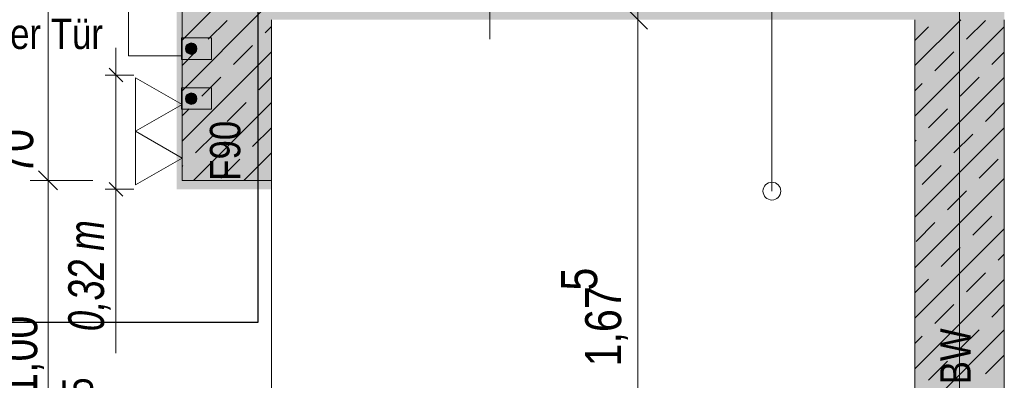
# Model space of a CAD drawing. Extents: x -720 to 300, y 62 to 1162.
# Tile 104 of 143: x -51 to 4, y 881 to 901. Entities that reach past the tile are written whole.
import ezdxf
from ezdxf.lldxf.tags import DXFTag

# ---------------------------------------------------------------- set-up
doc = ezdxf.new("R2010")
doc.units = 0
doc.layers.get('0').update_dxf_attribs({"lineweight": 13})
for name, color, linetype, lineweight, true_color in [('--Bem innen', 9, 'Continuous', 13, 0x808080), ('00 -Bauelemente -Stahlbeton', 7, 'Continuous', 9, 0xff7fe6), ('30 -34 Innenwände- 1 tragend', 7, 'Continuous', 13, 0xdd0806), ('30 -34 Innenwände- 4 Türen_Fenster', 7, 'Continuous', 15, 0x9955ff), ('70 -72 Beschriftung- 1 Beschriftung allgemein', 7, 'Continuous', 9, 0xff6633), ('70 -72 Beschriftung- 2 Beschriftung Bauteile', 7, 'Continuous', 9, 0x9999ff), ('70 -75 Raumstempel-2 Verweislinie', 7, 'Continuous', 9, 0xff6600), ('70 -76 Bemaßung- 2 Allgemein', 9, 'Continuous', 5, 0x808080), ('E_Aussparung Bemaßung', 5, 'Continuous', 9, 0x0000ff), ('E_Leerrohr 32', 7, 'Continuous', 9, 0x00b300), ('E_Leerrohr Umrandung', 7, 'Continuous', 13, 0xffffff), ('E_Leerrohr_Detailnummer', 1, 'Continuous', 25, 0xff0000), ('E_Leerrohrdose 32', 7, 'Continuous', 9, 0x99ff99), ('iwb_Schraffur_BW', 7, 'Continuous', 13, 0x7400e8), ('iwb_Schraffur_F90_feuerbestaendig', 1, 'Continuous', 13, 0xff0000), ('iwb_Sichtbeton', 2, 'Continuous', 50, 0xffff00), ('iwb_Sichtbeton-Shading', 2, 'Continuous', 50, 0xffff00)]:
    doc.layers.add(name, color=color, linetype=linetype, lineweight=lineweight, true_color=true_color)
for name, color, linetype, lineweight in [('70 -71 Achsen- 1 Gebäudeachsen', 7, 'STRICHPUNKT2-A06G94018I', 18), ('70 -75 Raumstempel- 3 Wandstempel', 7, 'Continuous', 50), ('Keine', 7, 'Continuous', 9)]:
    doc.layers.add(name, color=color, linetype=linetype, lineweight=lineweight)
doc.styles.get("Standard").update_dxf_attribs({"font": 'ARIALN.TTF'})
tags = doc.linetypes.add('STRICHPUNKT2-A06G94018I', pattern=[12.7, 6.35, -3.175, 0, -3.175]).pattern_tags.tags
tags[10:11] = [DXFTag(74, 4), DXFTag(75, 0), DXFTag(340, '0'), DXFTag(46, 0.0), DXFTag(50, 0.0), DXFTag(44, 0.0), DXFTag(45, 0.0)]
tags[8:9] = [DXFTag(74, 4), DXFTag(75, 0), DXFTag(340, '0'), DXFTag(46, 0.0), DXFTag(50, 0.0), DXFTag(44, 0.0), DXFTag(45, 0.0)]
tags[6:7] = [DXFTag(74, 4), DXFTag(75, 0), DXFTag(340, '0'), DXFTag(46, 0.0), DXFTag(50, 0.0), DXFTag(44, 0.0), DXFTag(45, 0.0)]
tags[4:5] = [DXFTag(74, 4), DXFTag(75, 0), DXFTag(340, '0'), DXFTag(46, 0.0), DXFTag(50, 0.0), DXFTag(44, 0.0), DXFTag(45, 0.0)]

# ---------------------------------------------------------------- blocks, each defined once
blk = doc.blocks.new('Shading-A06G93YF8I', base_point=(-665.956, 777.712))
at = {"layer": 'iwb_Sichtbeton-Shading', "color": 51, "true_color": 0xffff7f}
blk.add_solid([(-42.156, 906.412), (-41.556, 906.412), (-42.156, 891.912), (-41.556, 891.912)], dxfattribs=at)
blk = doc.blocks.new('Referenz-A06G94038I')
at = {"layer": '00 -Bauelemente -Stahlbeton', "color": 0, "linetype": 'Continuous', "lineweight": -2, "ltscale": 0.13}
blk.add_line((-41.857, 892.412), (-36.857, 892.412), dxfattribs=at)
at = {"layer": '30 -34 Innenwände- 1 tragend', "color": 0, "lineweight": -2}
for p, q in [((-41.857, 906.412), (-41.857, 892.412)), ((-41.857, 900.263), (-38.783, 903.338)), ((-41.857, 900.263), (-38.783, 903.338)), ((-41.857, 897.435), (-37.369, 901.924)), ((-41.857, 897.435), (-37.369, 901.924)), ((-40.394, 900.312), (-39.334, 901.373)), ((-40.394, 900.312), (-39.334, 901.373)), ((-36.857, 901.412), (-36.857, 892.412)), ((-0.857, 898.837), (1.718, 901.412)), ((-0.857, 898.837), (1.718, 901.412)), ((-0.857, 838.912), (-0.857, 901.412)), ((2.032, 900.312), (3.093, 901.373)), ((2.032, 900.312), (3.093, 901.373)), ((4.143, 838.912), (4.143, 901.412)), ((-37.212, 900.666), (-36.857, 901.021)), ((-37.212, 900.666), (-36.857, 901.021)), ((-0.857, 900.251), (-0.089, 901.019)), ((-0.857, 900.251), (-0.089, 901.019)), ((-0.857, 896.009), (4.143, 901.009)), ((-0.857, 896.009), (4.143, 901.009)), ((-41.857, 894.607), (-36.857, 899.607)), ((-41.857, 894.607), (-36.857, 899.607)), ((-41.857, 898.849), (-41.102, 899.605)), ((-41.857, 898.849), (-41.102, 899.605)), ((-38.98, 898.898), (-37.92, 899.958)), ((-38.98, 898.898), (-37.92, 899.958)), ((0.264, 898.544), (1.325, 899.605)), ((0.264, 898.544), (1.325, 899.605)), ((3.446, 898.898), (4.143, 899.594)), ((3.446, 898.898), (4.143, 899.594)), ((-40.748, 897.13), (-39.687, 898.191)), ((-40.748, 897.13), (-39.687, 898.191)), ((-37.566, 897.484), (-36.857, 898.192)), ((-37.566, 897.484), (-36.857, 898.192)), ((-0.857, 893.18), (4.143, 898.18)), ((-0.857, 893.18), (4.143, 898.18)), ((1.678, 897.13), (2.739, 898.191)), ((1.678, 897.13), (2.739, 898.191)), ((-0.857, 897.423), (-0.443, 897.837)), ((-0.857, 897.423), (-0.443, 897.837)), ((-41.223, 892.412), (-36.857, 896.778)), ((-41.223, 892.412), (-36.857, 896.778)), ((-39.334, 895.716), (-38.273, 896.776)), ((-39.334, 895.716), (-38.273, 896.776)), ((-41.857, 896.021), (-41.455, 896.423)), ((-41.857, 896.021), (-41.455, 896.423)), ((-0.089, 895.362), (0.971, 896.423)), ((-0.089, 895.362), (0.971, 896.423)), ((3.093, 895.716), (4.143, 896.766)), ((3.093, 895.716), (4.143, 896.766)), ((-37.92, 894.302), (-36.859, 895.362)), ((-37.92, 894.302), (-36.859, 895.362)), ((-0.857, 890.352), (4.143, 895.352)), ((-0.857, 890.352), (4.143, 895.352)), ((-41.102, 893.948), (-40.041, 895.009)), ((-41.102, 893.948), (-40.041, 895.009)), ((-0.857, 894.594), (-0.796, 894.655)), ((-0.857, 894.594), (-0.796, 894.655)), ((1.325, 893.948), (2.385, 895.009)), ((1.325, 893.948), (2.385, 895.009)), ((-39.687, 892.534), (-38.627, 893.595)), ((-39.687, 892.534), (-38.627, 893.595)), ((-38.395, 892.412), (-36.857, 893.95)), ((-38.395, 892.412), (-36.857, 893.95)), ((2.739, 892.534), (3.8, 893.595)), ((2.739, 892.534), (3.8, 893.595)), ((-41.857, 893.192), (-41.809, 893.241)), ((-41.857, 893.192), (-41.809, 893.241)), ((-0.443, 892.18), (0.618, 893.241)), ((-0.443, 892.18), (0.618, 893.241)), ((-0.857, 887.523), (4.143, 892.523)), ((-0.857, 887.523), (4.143, 892.523)), ((0.971, 890.766), (2.032, 891.827)), ((0.971, 890.766), (2.032, 891.827)), ((2.385, 889.352), (3.446, 890.413)), ((2.385, 889.352), (3.446, 890.413)), ((-0.857, 884.695), (4.143, 889.695)), ((-0.857, 884.695), (4.143, 889.695)), ((-0.796, 888.998), (0.264, 890.059)), ((-0.796, 888.998), (0.264, 890.059)), ((0.618, 887.584), (1.678, 888.645)), ((0.618, 887.584), (1.678, 888.645)), ((3.8, 887.938), (4.143, 888.281)), ((3.8, 887.938), (4.143, 888.281)), ((-0.857, 886.109), (-0.089, 886.877)), ((-0.857, 886.109), (-0.089, 886.877)), ((-0.857, 881.866), (4.143, 886.866)), ((-0.857, 881.866), (4.143, 886.866)), ((2.032, 886.17), (3.093, 887.231)), ((2.032, 886.17), (3.093, 887.231)), ((0.264, 884.402), (1.325, 885.463)), ((0.264, 884.402), (1.325, 885.463)), ((3.446, 884.756), (4.143, 885.452)), ((3.446, 884.756), (4.143, 885.452)), ((-0.857, 879.038), (4.143, 884.038)), ((-0.857, 879.038), (4.143, 884.038)), ((-0.857, 883.281), (-0.443, 883.695)), ((-0.857, 883.281), (-0.443, 883.695)), ((1.678, 882.988), (2.739, 884.049)), ((1.678, 882.988), (2.739, 884.049)), ((3.093, 881.574), (4.143, 882.624)), ((3.093, 881.574), (4.143, 882.624)), ((-0.089, 881.22), (0.971, 882.281)), ((-0.089, 881.22), (0.971, 882.281))]:
    blk.add_line(p, q, dxfattribs=at)
at = {"layer": '30 -34 Innenwände- 1 tragend', "color": 0, "linetype": 'Continuous', "lineweight": -2, "ltscale": 0.13}
for p, q in [((-41.857, 906.412), (-41.857, 892.412)), ((-36.857, 901.412), (-36.857, 892.412)), ((-0.857, 867.912), (-0.857, 901.412)), ((4.143, 838.912), (4.143, 901.412)), ((-41.857, 892.412), (-36.857, 892.412))]:
    blk.add_line(p, q, dxfattribs=at)
at = {"layer": '30 -34 Innenwände- 4 Türen_Fenster', "color": 0, "linetype": 'Continuous', "lineweight": -2, "ltscale": 0.13}
blk.add_line((-36.857, 892.412), (-36.857, 872.412), dxfattribs=at)
at = {"layer": '70 -71 Achsen- 1 Gebäudeachsen', "color": 0, "linetype": 'STRICHPUNKT2-A06G94018I', "lineweight": -2, "ltscale": 0.13}
blk.add_line((1.643, 1084.852), (1.643, 85.412), dxfattribs=at)
at = {"layer": '70 -72 Beschriftung- 1 Beschriftung allgemein', "color": 0, "linetype": 'Continuous', "lineweight": -2, "ltscale": 0.13}
for p, q in [((-44.857, 899.39), (-44.857, 902.39)), ((-41.857, 902.39), (-41.857, 899.39)), ((-41.857, 899.39), (-44.857, 899.39))]:
    blk.add_line(p, q, dxfattribs=at)
at = {"layer": '70 -72 Beschriftung- 2 Beschriftung Bauteile', "color": 0, "lineweight": -2}
for p, q in [((-44.455, 898.162), (-41.857, 896.662)), ((-44.455, 895.162), (-44.455, 898.162)), ((-41.857, 896.662), (-44.455, 895.162)), ((-44.455, 895.162), (-41.857, 893.662)), ((-44.455, 892.162), (-44.455, 895.162)), ((-41.857, 893.662), (-44.455, 892.162))]:
    blk.add_line(p, q, dxfattribs=at)
at = {"layer": '70 -75 Raumstempel-2 Verweislinie', "color": 0, "linetype": 'Continuous', "lineweight": -2, "ltscale": 0.13}
blk.add_line((-8.858, 1104.852), (-8.858, 891.812), dxfattribs=at)
at = {"layer": '70 -75 Raumstempel-2 Verweislinie', "color": 0, "linetype": 'ByBlock', "lineweight": -2, "ltscale": 0.13}
blk.add_circle((-8.858, 891.812), 0.5, dxfattribs=at)
at = {"layer": '70 -76 Bemaßung- 2 Allgemein', "color": 0, "linetype": 'Continuous', "lineweight": -2, "ltscale": 0.13}
for p, q in [((-49.357, 893.473), (-49.357, 905.352)), ((-16.356, 900.412), (-16.356, 902.473)), ((-16.356, 902.412), (-16.356, 900.352)), ((-15.825, 900.882), (-16.886, 901.943)), ((-16.886, 901.943), (-15.825, 900.882)), ((-44.857, 899.39), (-44.857, 901.107)), ((-16.356, 868.973), (-16.356, 900.352)), ((-49.357, 891.412), (-49.357, 893.473)), ((-49.888, 892.943), (-48.827, 891.882)), ((-48.827, 891.882), (-49.888, 892.943)), ((-49.357, 893.412), (-49.357, 891.352)), ((-46.857, 892.412), (-50.357, 892.412)), ((-46.857, 892.412), (-50.357, 892.412)), ((-49.357, 873.473), (-49.357, 891.352))]:
    blk.add_line(p, q, dxfattribs=at)
at = {"layer": 'Keine', "color": 0, "lineweight": -2}
blk.add_line((-24.641, 907.497), (-24.641, 900.327), dxfattribs=at)
at = {"layer": '--Bem innen', "color": 0, "linetype": 'Continuous', "lineweight": -2, "ltscale": 0.13, "insert": (-48.551, 877.585), "char_height": 1.7, "attachment_point": 1, "rotation": 90}
blk.add_mtext('{\\fArial Narrow;2,25}', dxfattribs=at)
at = {"layer": '70 -72 Beschriftung- 1 Beschriftung allgemein', "color": 0, "linetype": 'Continuous', "lineweight": -2, "ltscale": 0.13, "insert": (-55.264, 901.47), "char_height": 1.7, "attachment_point": 1}
blk.add_mtext('{\\fArial Narrow;Taster Tür}', dxfattribs=at)
at = {"layer": '70 -75 Raumstempel- 3 Wandstempel', "color": 0, "linetype": 'Continuous', "lineweight": -2, "ltscale": 0.13, "char_height": 1.7, "attachment_point": 1, "rotation": 90}
for s, insert in [('{\\fArial Narrow;F90}', (-40.299, 892.393)), ('{\\fArial Narrow;BW}', (0.56, 880.991))]:
    blk.add_mtext(s, dxfattribs=dict(at, insert=insert))
at = {"layer": '70 -76 Bemaßung- 2 Allgemein', "color": 0, "linetype": 'Continuous', "lineweight": -2, "ltscale": 0.13, "char_height": 2.01377, "attachment_point": 1, "rotation": 90}
for s, insert in [('{\\fArial Narrow;70}', (-52.2, 892.727)), ('{\\fArial Narrow;5}', (-20.648, 886.238)), ('{\\fArial Narrow;1,67}', (-19.306, 881.993)), ('{\\fArial Narrow;1,00}', (-51.973, 880.344))]:
    blk.add_mtext(s, dxfattribs=dict(at, insert=insert))
blk = doc.blocks.new('Referenz-A06G94058I')
at = {"layer": 'iwb_Schraffur_F90_feuerbestaendig', "linetype": 'Continuous', "ltscale": 0.13}
blk.add_hatch(color=256, dxfattribs=at).paths.add_polyline_path([(-41.856, 906.412), (4.144, 906.412), (4.144, 901.412), (-36.856, 901.412), (-36.856, 891.912), (-41.856, 891.912)])
at = {"layer": 'iwb_Schraffur_BW', "linetype": 'Continuous', "ltscale": 0.13}
blk.add_solid([(4.144, 830.912), (-0.856, 830.912), (4.144, 901.412), (-0.856, 901.412)], dxfattribs=at)
at = {"layer": 'iwb_Sichtbeton', "linetype": 'Continuous', "ltscale": 0.5}
blk.add_solid([(-42.156, 906.412), (-41.556, 906.412), (-42.156, 891.912), (-41.556, 891.912)], dxfattribs=at)
blk = doc.blocks.new('Kreis-A06G94078I')
at = {"color": 0, "linetype": 'ByBlock', "lineweight": -2, "ltscale": 0.13}
blk.add_circle((-41.342, 899.789), 0.32, dxfattribs=at)
blk = doc.blocks.new('Polygon-A06G94098I')
at = {"color": 0, "linetype": 'ByBlock', "lineweight": -2, "ltscale": 0.13}
blk.add_solid([(-41.889, 897.591), (-40.209, 897.591), (-41.889, 896.391), (-40.209, 896.391)], dxfattribs=at)
blk = doc.blocks.new('Polygon-A06G940B8I')
at = {"color": 0, "linetype": 'ByBlock', "lineweight": -2, "ltscale": 0.13}
blk.add_solid([(-41.889, 900.391), (-40.209, 900.391), (-41.889, 899.191), (-40.209, 899.191)], dxfattribs=at)
blk = doc.blocks.new('Schraffur-A06G940D8I')
at = {"linetype": 'ByBlock', "lineweight": -2, "ltscale": 0.13}
blk.add_hatch(color=0, dxfattribs=at).paths.add_polyline_path([(-41.342, 896.669), (-41.419, 896.679), (-41.491, 896.706), (-41.555, 896.75), (-41.606, 896.807), (-41.642, 896.876), (-41.66, 896.951), (-41.66, 897.028), (-41.642, 897.103), (-41.606, 897.171), (-41.555, 897.229), (-41.491, 897.273), (-41.419, 897.3), (-41.342, 897.309), (-41.266, 897.3), (-41.194, 897.273), (-41.13, 897.229), (-41.079, 897.171), (-41.043, 897.103), (-41.025, 897.028), (-41.025, 896.951), (-41.043, 896.876), (-41.079, 896.807), (-41.13, 896.75), (-41.194, 896.706), (-41.266, 896.679)])
blk = doc.blocks.new('Kreis-A06G940F8I')
at = {"color": 0, "linetype": 'ByBlock', "lineweight": -2, "ltscale": 0.13}
blk.add_circle((-41.342, 896.989), 0.32, dxfattribs=at)
blk = doc.blocks.new('Polygon-A06G940H8I')
at = {"color": 0, "linetype": 'ByBlock', "lineweight": -2, "ltscale": 0.25}
for p, q in [((-56.783, 884.451), (-56.783, 909.639)), ((-56.783, 909.639), (-37.613, 909.639)), ((-37.613, 909.639), (-37.613, 884.451)), ((-37.613, 884.451), (-56.783, 884.451))]:
    blk.add_line(p, q, dxfattribs=at)
blk = doc.blocks.new('Polygon-A06G940J8I')
at = {"color": 0, "linetype": 'ByBlock', "lineweight": -2, "ltscale": 0.13}
for p, q in [((-41.889, 900.391), (-40.209, 900.391)), ((-41.889, 899.191), (-41.889, 900.391)), ((-40.209, 900.391), (-40.209, 899.191)), ((-40.209, 899.191), (-41.889, 899.191))]:
    blk.add_line(p, q, dxfattribs=at)
blk = doc.blocks.new('Schraffur-A06G940L8I')
at = {"linetype": 'ByBlock', "lineweight": -2, "ltscale": 0.13}
blk.add_hatch(color=0, dxfattribs=at).paths.add_polyline_path([(-41.342, 899.469), (-41.419, 899.479), (-41.491, 899.506), (-41.555, 899.55), (-41.606, 899.607), (-41.642, 899.676), (-41.66, 899.751), (-41.66, 899.828), (-41.642, 899.903), (-41.606, 899.971), (-41.555, 900.029), (-41.491, 900.073), (-41.419, 900.1), (-41.342, 900.109), (-41.266, 900.1), (-41.194, 900.073), (-41.13, 900.029), (-41.079, 899.971), (-41.043, 899.903), (-41.025, 899.828), (-41.025, 899.751), (-41.043, 899.676), (-41.079, 899.607), (-41.13, 899.55), (-41.194, 899.506), (-41.266, 899.479)])
blk = doc.blocks.new('Polygon-A06G940N8I')
at = {"color": 0, "linetype": 'ByBlock', "lineweight": -2, "ltscale": 0.13}
for p, q in [((-41.889, 897.591), (-40.209, 897.591)), ((-41.889, 896.391), (-41.889, 897.591)), ((-40.209, 897.591), (-40.209, 896.391)), ((-40.209, 896.391), (-41.889, 896.391))]:
    blk.add_line(p, q, dxfattribs=at)
blk = doc.blocks.new('Maß-A06G940P8I')
at = {"color": 0, "linetype": 'ByBlock', "lineweight": -2, "ltscale": 0.13}
for p, q in [((-45.556, 899.835), (-45.556, 882.73)), ((-45.938, 898.69), (-45.174, 897.926)), ((-46.156, 898.308), (-44.556, 898.308)), ((-46.156, 891.912), (-44.556, 891.912)), ((-45.938, 892.294), (-45.174, 891.53))]:
    blk.add_line(p, q, dxfattribs=at)
at = {"color": 0, "linetype": 'ByBlock', "lineweight": -2, "ltscale": 0.13, "char_height": 2, "attachment_point": 1, "rotation": 90}
for s, insert in [('{\\W0.9;\\fArial Narrow|b0|i1;m}', (-48.223, 888.466)), ('{\\W0.9;\\fArial Narrow|b0|i1;0,32 }', (-48.223, 883.962))]:
    blk.add_mtext(s, dxfattribs=dict(at, insert=insert))

msp = doc.modelspace()

# ---------------------------------------------------------------- block references
at = {"color": 8, "lineweight": 13, "ltscale": 0.13, "true_color": 0x808080}
msp.add_blockref('Referenz-A06G94038I', (0, 0), dxfattribs=at)
at = {"color": 8, "lineweight": 25, "ltscale": 0.25, "true_color": 0x808080}
msp.add_blockref('Referenz-A06G94058I', (0, 0), dxfattribs=at)
msp.add_blockref('Shading-A06G93YF8I', (-665.956, 777.712))
at = {"layer": 'E_Aussparung Bemaßung', "ltscale": 0.13}
msp.add_blockref('Maß-A06G940P8I', (0, 0), dxfattribs=at)
at = {"layer": 'E_Leerrohr 32', "ltscale": 0.13}
for name in ['Schraffur-A06G940L8I', 'Schraffur-A06G940D8I']:
    msp.add_blockref(name, (0, 0), dxfattribs=at)
at = {"layer": 'E_Leerrohr Umrandung', "ltscale": 0.13}
for name in ['Kreis-A06G94078I', 'Kreis-A06G940F8I']:
    msp.add_blockref(name, (0, 0), dxfattribs=at)
at = {"layer": 'E_Leerrohr_Detailnummer', "ltscale": 0.25}
msp.add_blockref('Polygon-A06G940H8I', (0, 0), dxfattribs=at)
at = {"layer": 'E_Leerrohrdose 32', "ltscale": 0.13}
for name in ['Polygon-A06G940B8I', 'Polygon-A06G94098I']:
    msp.add_blockref(name, (0, 0), dxfattribs=at)
at = {"layer": 'E_Leerrohrdose 32', "color": 7, "ltscale": 0.13, "true_color": 0xffffff}
for name in ['Polygon-A06G940J8I', 'Polygon-A06G940N8I']:
    msp.add_blockref(name, (0, 0), dxfattribs=at)

doc.saveas('drawing.dxf')
